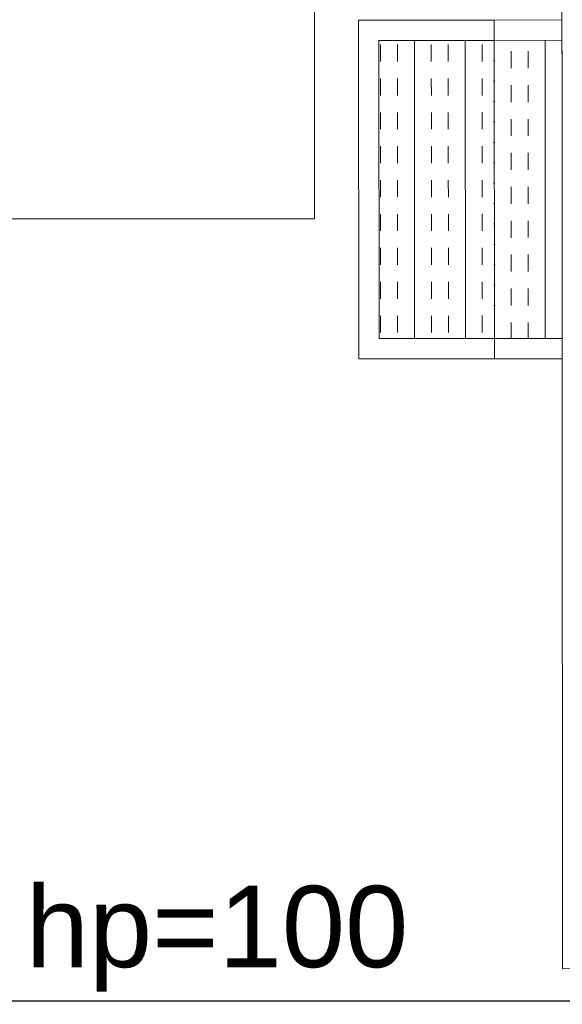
# Model space of a CAD drawing. Header units: millimetres. Extents: x 26866 to 1024070, y -428191 to 408885.
# Tile 166 of 248: x 200730 to 201530, y 388577 to 390029. Entities that reach past the tile are written whole.
import ezdxf

# ---------------------------------------------------------------- set-up
doc = ezdxf.new("R2010")
doc.units = ezdxf.units.MM
doc.header["$LTSCALE"] = 2
doc.linetypes.add('ACAD_ISO07W100', pattern=[3, 0, -3])
doc.linetypes.add('HIDDEN2', pattern=[4.7625, 3.175, -1.5875])
for name, color, linetype, lineweight in [('0_OPIS', 7, 'Continuous', 13), ('10', 7, 'Continuous', 9), ('3DPLAN_A_TABELKA POMIESZCZEŃ', 7, 'Continuous', 0), ('A_TXT', 7, 'Continuous', 0), ('A_ZESTAWIENIE STOLARKI', 3, 'Continuous', 15)]:
    doc.layers.add(name, color=color, linetype=linetype, lineweight=lineweight)
for name, color, linetype in [('3DPLAN_A_KRESKOWANIE 1', 253, 'Continuous'), ('3DPLAN_A_OPIS', 8, 'Continuous'), ('3DPLAN_K_DZIAŁOWA NISKIE', 134, 'Continuous')]:
    doc.layers.add(name, color=color, linetype=linetype)
doc.layers.add('FURNITURE ZD 1 500', color=7, linetype='Continuous', lineweight=13, true_color=0x9fa8a5)
doc.styles.add('ARIAL', font='arial.ttf')
doc.styles.add('TABEL1', font='txt')
pattern_1 = [(45, (23044.838, -26883.88), (-16.83798, 16.83798), [])]

# ---------------------------------------------------------------- blocks, each defined once
blk = doc.blocks.new('A$C54E51C45')
at = {"layer": '10', "linetype": 'ACAD_ISO07W100', "ltscale": 0.005}
h = blk.add_hatch(dxfattribs=at)
h.set_pattern_fill('INSUL', color=256, scale=0.2, angle=16.2911, style=0)
h.set_pattern_definition([(16.2911, (-37.030286, 75.19654), (-0.02103883, 0.071988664), []), (16.2911, (-37.0373, 75.220535), (-0.02103883, 0.071988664), [0.025, -0.025]), (16.2911, (-37.04431, 75.24453), (-0.02103883, 0.071988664), [0.025, -0.025])])
h.paths.add_polyline_path([(1.0651, 0.3238), (1.037, 0.4198), (0.8259, 0.3581), (0.6147, 0.2964), (0.6428, 0.2004)])
h = blk.add_hatch(dxfattribs=at)
h.set_pattern_fill('INSUL', color=256, scale=0.2, angle=16.2911, style=0)
h.set_pattern_definition([(16.2911, (-21.67752, 31.89702), (-0.02103883, 0.07198866), []), (16.2911, (-21.684536, 31.92102), (-0.02103883, 0.07198866), [0.025, -0.025]), (16.2911, (-21.69155, 31.945015), (-0.02103883, 0.07198866), [0.025, -0.025])])
h.paths.add_polyline_path([(1.0651, 0.3238), (1.1128, 0.1606), (0.6904, 0.0372), (0.6428, 0.2004)])
at = {"layer": '10', "lineweight": 0}
for p, q in [((1.0939, 0.3322), (1.0658, 0.4282)), ((1.0651, 0.3238), (1.037, 0.4198)), ((1.0651, 0.3238), (1.1128, 0.1606)), ((1.0939, 0.3322), (1.15, 0.1403)), ((0.5859, 0.288), (0.614, 0.192)), ((0.6701, 0), (0.614, 0.192)), ((1.1128, 0.1606), (0.6904, 0.0372)), ((1.15, 0.1403), (0.6701, 0))]:
    blk.add_line(p, q, dxfattribs=at)
at = {"layer": '10', "linetype": 'HIDDEN2', "lineweight": 0, "ltscale": 0.09}
blk.add_line((0.614, 0.192), (1.0939, 0.3322), dxfattribs=at)
blk.add_line((0.614, 0.192), (1.0939, 0.3322), dxfattribs=at)
at = {"layer": '10', "linetype": 'ACAD_ISO07W100', "ltscale": 0.005}
blk.add_line((0.6428, 0.2004), (1.0651, 0.3238), dxfattribs=at)
blk.add_line((0.6428, 0.2004), (1.0651, 0.3238), dxfattribs=at)
at = {"layer": '10'}
for p in [(0.6147, 0.2964), (0.6904, 0.0372)]:
    blk.add_line(p, (0.6428, 0.2004), dxfattribs=at)
blk.add_lwpolyline([(1.7277, 1.3718), (1.9297, 0.6807), (0.202, 0.1757), (0, 0.8668)], close=True, dxfattribs=at)
blk = doc.blocks.new('kondygnacja -1')
at = {"layer": '3DPLAN_A_KRESKOWANIE 1'}
h = blk.add_hatch(dxfattribs=at)
h.set_pattern_fill('ANSI31', color=256, scale=7.5, style=0)
h.set_pattern_definition(pattern_1)
h.paths.add_polyline_path([(31677.49, -24430.84), (30214.87, -24430.84), (30214.87, -24470.84), (30429.61, -24470.84), (30429.61, -24477.84), (30447.61, -24477.84), (30447.61, -24818.84), (30476.61, -24818.84), (30476.61, -24470.84), (31012.61, -24470.84), (31012.61, -24478.84), (31079.61, -24478.84), (31079.61, -24470.84), (31638.61, -24470.84), (31638.61, -25036.84), (31079.61, -25036.84), (31079.61, -25028.84), (31012.61, -25028.84), (31012.61, -25036.84), (30611.38, -25036.84), (30611.38, -25072.84), (31023.61, -25072.84), (31034.61, -25082.84), (31034.61, -25330.84), (31023.61, -25340.84), (30831.4, -25340.84, -0.038531), (30832.58, -25356.18), (30832.58, -25371.84), (31079.61, -25371.84), (31079.61, -25072.84), (31638.61, -25072.84), (31638.61, -25943.84), (30832.58, -25943.84), (30832.58, -26009.84), (31677.49, -26009.84)])
h.paths.add_polyline_path([(30682.61, -26009.84), (30832.58, -26009.84), (30832.58, -25943.84), (30760.61, -25943.84), (30760.61, -25454.67), (30735.61, -25464.58), (30735.61, -25943.84), (30682.61, -25943.84)])
h.paths.add_polyline_path([(30679.61, -25371.84), (30735.61, -25371.84), (30735.61, -25464.58), (30760.61, -25454.67), (30760.61, -25371.84), (30832.58, -25371.84), (30832.58, -25356.18, 0.038531), (30831.4, -25340.84), (30679.61, -25340.84)])
h.paths.add_polyline_path([(30355.83, -25371.84), (30425.61, -25371.84), (30425.61, -25379.84), (30463.61, -25379.84), (30463.61, -25424.74), (30471.61, -25424.74), (30471.61, -25395.84), (30533.61, -25395.84), (30533.61, -25371.84), (30576.61, -25371.84), (30576.61, -25341.84), (30472.61, -25341.84), (30472.61, -25326.84), (30427.61, -25326.84), (30427.61, -25341.84), (30355.83, -25341.84)])
h.paths.add_polyline_path([(30456.61, -25936.84), (30425.61, -25936.84), (30425.61, -25945.84), (30380.61, -25945.84), (30380.61, -26009.84), (30512.61, -26009.84), (30512.61, -25943.84), (30466.61, -25943.84), (30466.61, -25712.84), (30456.61, -25712.84)])
h.paths.add_polyline_path([(28888.61, -25941.84), (28888.61, -26009.84), (29013.61, -26009.84), (29013.61, -25941.84)])
h.paths.add_polyline_path([(28591.17, -26009.84), (28591.17, -25944.84), (28547.61, -25944.84), (28547.61, -26009.84)])
h.paths.add_polyline_path([(28624.61, -25870.53), (28654.8, -25870.53), (28654.8, -25924.53), (28624.61, -25924.53), (28624.61, -25944.84), (28591.17, -25944.84), (28591.17, -26009.84), (28713.61, -26009.84), (28713.61, -25941.84), (28672.61, -25941.84), (28672.61, -25932.84), (28657.61, -25932.84), (28657.61, -25716.84), (28624.61, -25716.84)])
h.paths.add_polyline_path([(28372.61, -25944.84), (28328.61, -25944.84), (28328.61, -25907.84), (28282.61, -25907.84), (28282.61, -25944.84), (28248.61, -25944.84), (28248.61, -26009.84), (28372.61, -26009.84)])
h.paths.add_polyline_path([(28092.61, -25563.84), (28054.61, -25563.84), (28054.61, -25383.84), (28067.6, -25383.84), (28067.61, -25375.84), (28340.61, -25375.84), (28340.61, -25341.84), (28070.61, -25341.84), (28070.61, -25332.84), (28030.61, -25332.84), (28030.61, -25395.6), (28048.71, -25395.6), (28048.71, -25449.6), (28030.61, -25449.6), (28030.61, -26009.84), (28073.61, -26009.84), (28073.61, -25944.84), (28054.61, -25944.84), (28054.61, -25668.84), (28092.61, -25668.84)])
h.paths.add_polyline_path([(27949.61, -25495.75), (27949.61, -25507.75), (27983.29, -25507.75), (27983.29, -25521.75), (27949.61, -25521.75), (27949.61, -25531.84), (27999.61, -25531.84), (27999.61, -25934.84), (27982.61, -25934.84), (27982.61, -25942.84), (27947.61, -25942.84), (27947.61, -26009.84), (28026.62, -26009.84), (28026.62, -25449.6), (27999.61, -25449.6), (27999.61, -25463.84), (27949.61, -25463.84), (27949.61, -25481.75), (27983.29, -25481.75), (27983.29, -25495.75)])
h.paths.add_polyline_path([(27982.61, -25361.84), (27952.61, -25361.84), (27952.61, -25332.84), (28026.62, -25332.84), (28026.62, -25395.6), (27999.61, -25395.6), (27999.61, -25377.84), (27982.61, -25377.84)])
h.paths.add_polyline_path([(26818.61, -25892.84), (26781.49, -25892.84), (26781.49, -26009.84), (26894.54, -26009.84), (26894.54, -25942.84), (26830.61, -25942.84), (26830.61, -25930.84), (26818.61, -25930.84)])
h.paths.add_polyline_path([(26894.54, -26009.84), (27115.94, -26009.84), (27115.94, -25942.84), (26894.54, -25942.84)])
h.paths.add_polyline_path([(27115.94, -25942.84), (27115.94, -26009.84), (27466.61, -26009.84), (27466.61, -25942.84), (27427.61, -25942.84), (27427.61, -25933.84), (27384.61, -25933.84), (27384.61, -25942.84)])
h.paths.add_polyline_path([(27641.61, -25942.84), (27641.61, -26009.84), (27802.61, -26009.84), (27802.61, -25942.84)])
h.paths.add_polyline_path([(30621.1, -25040.47), (30688.37, -25040.47), (30688.37, -25072.87), (30621.1, -25072.87)], flags=24)
h = blk.add_hatch(dxfattribs=at)
h.set_pattern_fill('ANSI31', color=256, scale=7.5, style=0)
h.set_pattern_definition(pattern_1)
h.paths.add_polyline_path([(29010.61, -24430.84), (28888.61, -24430.84), (28888.61, -24472.84), (29010.61, -24472.84)])
h.paths.add_polyline_path([(29275.57, -25037.84), (29257.61, -25037.84), (29257.61, -24471.84), (29273.61, -24471.84), (29273.61, -24468.84), (29303.61, -24468.84), (29303.61, -24430.84), (29185.61, -24430.84), (29185.61, -24471.84), (29228.61, -24471.84), (29228.61, -25049.84), (29175.02, -25049.84), (29175.02, -25053.06, 0.060091), (29177.89, -25076.84), (29272.38, -25076.84)])
h.paths.add_polyline_path([(29273.61, -25072.84), (29380.61, -25072.84), (29380.61, -25037.84), (29275.57, -25037.84), (29272.38, -25076.84), (29273.61, -25076.84)])
h.paths.add_polyline_path([(29498.61, -25037.84), (29480.61, -25037.84), (29480.61, -25072.84), (29708.61, -25072.84), (29708.61, -25039.85), (29536.61, -25039.85), (29536.61, -24939.85), (29498.61, -24939.85)])
h.paths.add_polyline_path([(29566.61, -24430.84), (29473.61, -24430.84), (29473.61, -24468.84), (29498.61, -24468.84), (29498.61, -24727.87), (29524.78, -24727.87), (29524.78, -24781.87), (29498.61, -24781.87), (29498.61, -24826.85), (29536.61, -24826.85), (29536.61, -24470.85), (29566.61, -24470.85)])
h.paths.add_polyline_path([(29736.61, -24430.84), (29736.61, -24470.85), (29828.61, -24470.85), (29828.61, -24472.85), (29873.61, -24472.85), (29873.61, -24470.85), (30016.87, -24470.85), (30016.87, -24430.84)])
h.paths.add_polyline_path([(30016.87, -24470.85), (30112.84, -24470.85), (30112.84, -24430.84), (30016.87, -24430.84)])
h.paths.add_polyline_path([(29864.61, -25141.84), (29835.61, -25141.84), (29835.61, -25153.06), (29864.61, -25153.06)])
h.paths.add_polyline_path([(29864.61, -25087.84), (29880.61, -25069.84), (30213.45, -25069.84, 0.042168), (30214.87, -25053.06), (30214.87, -25041.84), (30178.61, -25041.84), (30178.61, -24470.84), (30214.87, -24470.84), (30214.87, -24430.84), (30112.84, -24430.84), (30112.84, -24470.85), (30115.61, -24470.85), (30115.61, -24477.85), (30159.61, -24477.85), (30159.61, -25039.85), (29899.61, -25039.85), (29899.61, -25026.85), (29826.61, -25026.85), (29826.61, -25039.85), (29803.61, -25039.85), (29803.61, -25072.84), (29819.61, -25072.84), (29835.61, -25088.84), (29835.61, -25153.06), (29864.61, -25153.06)])
h.paths.add_polyline_path([(29463.61, -25369.84), (29509.61, -25369.84), (29509.61, -25408.84), (29538.61, -25408.84), (29538.61, -25366.84), (29765.61, -25366.84), (29765.61, -25448.84), (29937.61, -25448.84), (29937.61, -25366.84), (30091.06, -25366.84), (30091.06, -25356.18, -0.035999), (30092.09, -25341.84), (29880.61, -25341.84), (29864.61, -25325.84), (29864.61, -25261.84), (29835.61, -25261.84), (29835.61, -25325.84), (29819.61, -25341.84), (29463.61, -25341.84)])
h.paths.add_polyline_path([(30252.83, -25342.15), (30252.83, -25341.84), (30092.09, -25341.84, 0.035999), (30091.06, -25356.18), (30091.06, -25366.84), (30152.61, -25366.84), (30152.61, -25937.84), (30091.06, -25937.84), (30091.06, -26009.84), (30210.61, -26009.84), (30210.61, -25945.84), (30180.61, -25945.84), (30180.61, -25371.84), (30252.83, -25371.84), (30252.83, -25350.58), (30252.33, -25350.58), (30252.33, -25342.15)])
h.paths.add_polyline_path([(30081.99, -25665.13), (30231.69, -25665.13), (30231.69, -25700.22), (30081.99, -25700.22)], flags=9)
h.paths.add_polyline_path([(29875.61, -25931.84), (29829.61, -25931.84), (29829.61, -25937.84), (29781.61, -25937.84), (29781.61, -26009.84), (29917.61, -26009.84), (29917.61, -25937.84), (29875.61, -25937.84)])
h.paths.add_polyline_path([(29611.61, -26009.84), (29611.61, -25937.84), (29538.61, -25937.84), (29538.61, -25683.8), (29507.61, -25683.8), (29507.61, -25943.84), (29482.61, -25943.84), (29482.61, -26009.84)])
h.paths.add_polyline_path([(29282.81, -25653.75), (29568.72, -25653.75), (29568.72, -25738.67), (29282.81, -25738.67)], flags=9)
h.paths.add_polyline_path([(29479.61, -25623.84), (29507.61, -25623.84), (29507.61, -25683.8), (29538.61, -25683.8), (29538.61, -25498.84), (29509.61, -25498.84), (29509.61, -25608.84), (29479.61, -25608.84)])
h.paths.add_polyline_path([(29389.61, -25608.84), (29262.17, -25608.84), (29262.17, -25623.84), (29389.61, -25623.84)])
h.paths.add_polyline_path([(29312.61, -25943.84), (29275.61, -25943.84), (29275.61, -25936.84), (29262.17, -25936.84), (29262.17, -26009.84), (29312.61, -26009.84)])
h.paths.add_polyline_path([(29188.61, -26009.84), (29262.17, -26009.84), (29262.17, -25936.84), (29256.61, -25936.84), (29256.61, -25683.8), (29227.61, -25683.8), (29227.61, -25941.84), (29188.61, -25941.84)])
h.paths.add_polyline_path([(29227.61, -25683.8), (29256.61, -25683.8), (29256.61, -25623.84), (29262.17, -25623.84), (29262.17, -25608.84), (29259.61, -25608.84), (29259.61, -25369.84), (29262.17, -25369.84), (29262.17, -25356.18, 0.056395), (29259.64, -25333.84), (29224.61, -25333.84), (29224.61, -25341.84), (29157.61, -25341.84), (29157.61, -25371.84), (29227.61, -25371.84)])
h.paths.add_polyline_path([(29373.61, -25341.84), (29270.61, -25341.84), (29270.61, -25333.84), (29259.64, -25333.84, -0.056395), (29262.17, -25356.18), (29262.17, -25369.84), (29373.61, -25369.84)])
h.paths.add_polyline_path([(30170.11, -24767), (30186.53, -24767), (30186.53, -24787), (30170.11, -24787)], flags=24)
h.paths.add_polyline_path([(29566.12, -25338.58), (29633.39, -25338.58), (29633.39, -25370.98), (29566.12, -25370.98)], flags=24)
h.paths.add_polyline_path([(29957.21, -25338.58), (30024.48, -25338.58), (30024.48, -25370.98), (29957.21, -25370.98)], flags=24)
h.paths.add_polyline_path([(30179.86, -25902.33), (30243.82, -25902.33), (30243.82, -25910.46), (30179.86, -25910.46)], flags=24)
at = {"layer": '3DPLAN_K_DZIAŁOWA NISKIE'}
blk.add_line((29013.61, -25941.84), (29188.61, -25941.84), dxfattribs=at)
at = {"layer": 'A_TXT'}
for p in [(29116.44, -25723.1), (29070.59, -25826.44)]:
    blk.add_line(p, (29116.44, -25826.44), dxfattribs=at)
at = {"layer": 'FURNITURE ZD 1 500', "lineweight": 0, "xscale": 100, "yscale": 100, "zscale": 100, "rotation": 253.7325219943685}
blk.add_blockref('A$C54E51C45', (29141.7, -25732.8), dxfattribs=at)
at = {"layer": '3DPLAN_A_OPIS', "color": 1, "lineweight": 30, "style": 'ARIAL'}
for tag, p in [('PRZESUNIĘCIE_WEJŚCIA', (27655.16, -24535.33)), ('WYŁĄCZONE', (27007.18, -24723.98)), ('Z_OPRACOWANIA', (26996.84, -24746.42)), ('WYŁĄCZONE', (30803.05, -24760.87)), ('Z_OPRACOWANIA', (30792.71, -24783.3)), ('WYŁĄCZONE', (28894.9, -24826.59)), ('Z_OPRACOWANIA', (28884.56, -24849.03)), ('POWIĘKSZENIE_WEJŚCIA', (28313.68, -25144.41)), ('POWIĘKSZENIE_WEJŚCIA', (29600.62, -25191.36)), ('POWIĘKSZENIE_WEJŚCIA', (28011.45, -25235.42)), ('WYŁĄCZONE', (29754.42, -25678.17)), ('Z_OPRACOWANIA', (29744.08, -25700.6)), ('WYJŚCIE_EWAKUACYJNE', (27763.79, -26106.07))]:
    blk.add_attdef(tag, p, '', height=12, dxfattribs=at)
at = {"layer": '3DPLAN_A_OPIS', "color": 0, "lineweight": 30, "style": 'ARIAL'}
for tag, p in [('UGUL_1', (29350.3, -24586.01)), ('UGUL_2', (29622.92, -24586.01)), ('UGUL_3', (29833.15, -24586.01))]:
    blk.add_attdef(tag, p, '', height=12, dxfattribs=at)
at = {"layer": '3DPLAN_A_TABELKA POMIESZCZEŃ', "ltscale": 0.5, "style": 'ARIAL'}
for tag, p in [('KURTYNA', (27861.91, -26064.85)), ('POWIETRZNA', (27861.91, -26084.56))]:
    blk.add_attdef(tag, p, '', height=12, dxfattribs=at)
at = {"layer": 'A_ZESTAWIENIE STOLARKI', "ltscale": 0.2, "insert": (29065.61, -25924.86), "char_height": 12, "attachment_point": 1, "style": 'TABEL1'}
blk.add_mtext_dynamic_manual_height_columns('\\pxqc;{\\fArial|b0|i0|c238|p34;hp=100}', width=72.9007, gutter_width=100, heights=[0], dxfattribs=at)

msp = doc.modelspace()

# ---------------------------------------------------------------- block references
at = {"layer": '0_OPIS', "xscale": 10, "yscale": 10, "zscale": 10}
msp.add_blockref('kondygnacja -1', (-90000, 648000), dxfattribs=at)

doc.saveas('drawing.dxf')
